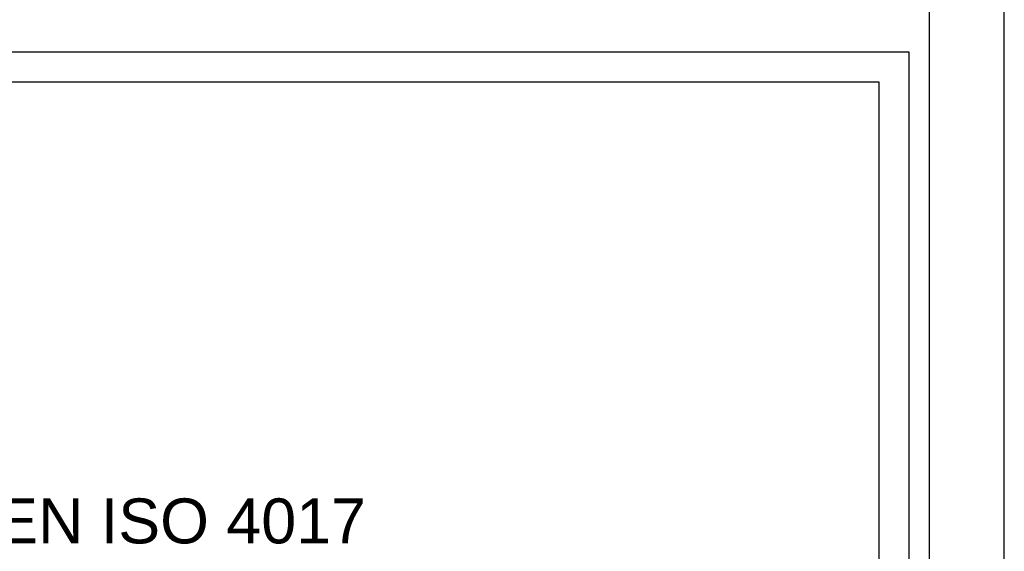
# Paper-space layout 'A0 Advance Steel' of a CAD drawing. Header units: millimetres. Extents: x -21 to 1320, y -7 to 928.
# Tile 133 of 134: x 1214 to 1280, y 786 to 822. Entities that reach past the tile are written whole.
import ezdxf

# ---------------------------------------------------------------- set-up
doc = ezdxf.new("R2010")
doc.units = ezdxf.units.MM
doc.layers.get('0').update_dxf_attribs({"linetype": 'CONTINUOUS'})
doc.styles.add('Arial', font='arial.ttf', dxfattribs={"height": 150})

psp = doc.layouts.new('A0 Advance Steel')

# ---------------------------------------------------------------- linework, layer by layer
psp.add_lwpolyline([(1280.223, -6.932), (1280.223, 834.068), (-19.777, 834.068), (-19.777, -6.932), (1280.223, -6.932)])
psp.add_lwpolyline([(1275.223, -1.932), (1275.223, 829.068), (-4.777, 829.068), (-4.777, -1.932)], close=True)
at = {"color": 3, "ltscale": 0.25}
for points in [[(952.238, 626.767), (952.238, 819.367), (1273.838, 819.367), (1273.838, 626.767), (952.238, 626.767)], [(954.238, 628.767), (954.238, 817.367), (1271.838, 817.367), (1271.838, 628.767), (954.238, 628.767)]]:
    psp.add_lwpolyline(points, dxfattribs=at)

# ---------------------------------------------------------------- texts
at = {"color": 7, "style": 'Arial'}
psp.add_text('M20x65 EN ISO 4017', height=3, dxfattribs=at).set_placement((1196.832, 786.564))

doc.saveas('drawing.dxf')
